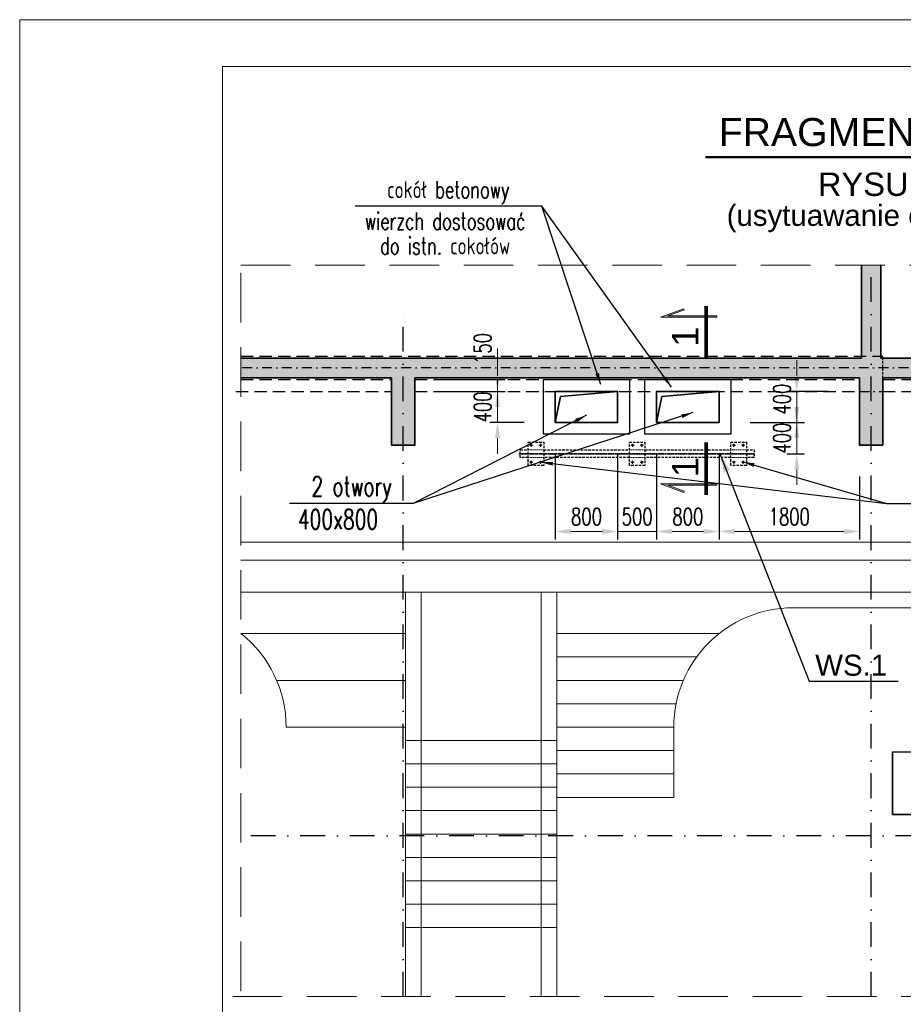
# Model space of a CAD drawing. Header units: centimetres. Extents: x -11084 to 18320, y 2736 to 15778.
# Tile 3 of 28: x -652 to 480, y 13350 to 14612. Entities that reach past the tile are written whole.
import ezdxf

# ---------------------------------------------------------------- set-up
doc = ezdxf.new("R2010")
doc.units = ezdxf.units.CM
for name, pattern in [('DASHED', [0.75, 0.5, -0.25]), ('HIDDEN', [9.525, 6.35, -3.175]), ('HIDDEN2', [4.7625, 3.175, -1.5875]), ('KRESKAKROPKA', [25.4, 12.7, -6.35, 0, -6.35])]:
    doc.linetypes.add(name, pattern=pattern)
for name, color, linetype, lineweight in [('---Osie', 4, 'KRESKAKROPKA', 25), ('---Otw-widok', 2, 'Continuous', 35), ('---Stal+opis', 3, 'Continuous', 18), ('---Stal+widok', 2, 'Continuous', 25), ('---Stal+wym', 9, 'Continuous', 15), ('---Widok', 7, 'Continuous', 25), ('---Ściany', 5, 'Continuous', 35), ('_cienkie', 9, 'Continuous', 9), ('_wymiar', 3, 'Continuous', 13), ('K---kreskowanie', 202, 'Continuous', 9), ('K_opis-25', 2, 'Continuous', 13), ('K_wymiar', 3, 'Continuous', 13)]:
    doc.layers.add(name, color=color, linetype=linetype, lineweight=lineweight)
for name, color, linetype in [('_ściany', 8, 'Continuous'), ('K-5', 3, 'Continuous'), ('K_opis-70', 241, 'Continuous')]:
    doc.layers.add(name, color=color, linetype=linetype)
doc.styles.add('ARIAL', font='arial.ttf', dxfattribs={"width": 0.95})
doc.styles.add('Arial CE', font='arial.ttf')
doc.styles.add('WYMIARY', font='ROMANS.shx', dxfattribs={"width": 0.7})
doc.dimstyles.new('10', dxfattribs={"dimtxt": 24, "dimasz": 12.5, "dimexe": 5, "dimexo": 10, "dimgap": 6, "dimtad": 1, "dimdec": 0, "dimrnd": 1, "dimzin": 9, "dimdsep": 46, "dimtxsty": 'WYMIARY', "dimcen": 5, "dimdle": 10, "dimclrd": 256, "dimclre": 256, "dimclrt": 11, "dimaunit": 1, "dimazin": 0, "dimtfac": 8e-05, "dimtdec": 0, "dimtix": 1, "dimtmove": 1, "dimatfit": 3, "dimfxl": 5, "dimtolj": 1, "dimtzin": 9, "dimarcsym": 0})
doc.dimstyles.new('SK100_mx_mm', dxfattribs={"dimtxt": 22, "dimasz": 20, "dimexe": 10, "dimexo": 40, "dimgap": 8, "dimtad": 1, "dimdec": 4, "dimlfac": 10, "dimrnd": 1, "dimzin": 9, "dimdsep": 46, "dimtxsty": 'WYMIARY', "dimcen": 10, "dimdle": 10, "dimclrd": 256, "dimclre": 256, "dimclrt": 3, "dimazin": 3, "dimtfac": 8e-05, "dimtdec": 4, "dimtmove": 0, "dimatfit": 3, "dimfxl": 1, "dimtolj": 1, "dimtzin": 9, "dimlwd": -1, "dimarcsym": 0})

# ---------------------------------------------------------------- blocks, each defined once
blk = doc.blocks.new('*D101')
at = {"layer": 'Defpoints', "color": 0, "transparency": 16777216}
for p in [(244.2, 14095.4), (424.2, 14066.4), (244.2, 13955.7)]:
    blk.add_point(p, dxfattribs=at)
at = {"layer": 'K_wymiar', "lineweight": -2, "transparency": 16777216}
for p, q in [((244.2, 14055.4), (244.2, 13945.7)), ((424.2, 14026.4), (424.2, 13945.7))]:
    blk.add_line(p, q, dxfattribs=at)
at = {"layer": 'K_wymiar', "transparency": 16777216}
blk.add_line((404.2, 13955.7), (264.2, 13955.7), dxfattribs=at)
for points in [[(264.2, 13959.1), (264.2, 13952.4), (244.2, 13955.7)], [(404.2, 13959.1), (404.2, 13952.4), (424.2, 13955.7)]]:
    blk.add_solid(points, dxfattribs=at)
at = {"layer": 'K_wymiar', "color": 3, "transparency": 16777216, "insert": (334.2, 13974.7), "char_height": 22, "attachment_point": 5, "style": 'WYMIARY'}
blk.add_mtext('\\A1;1800', dxfattribs=at)
blk = doc.blocks.new('*D102')
at = {"layer": 'Defpoints', "color": 0, "transparency": 16777216}
for p in [(164.2, 14095.4), (244.2, 14095.4), (164.2, 13955.7)]:
    blk.add_point(p, dxfattribs=at)
at = {"layer": 'K_wymiar', "lineweight": -2, "transparency": 16777216}
for p, q in [((164.2, 14055.4), (164.2, 13945.7)), ((244.2, 14055.4), (244.2, 13945.7))]:
    blk.add_line(p, q, dxfattribs=at)
at = {"layer": 'K_wymiar', "transparency": 16777216}
blk.add_line((224.2, 13955.7), (184.2, 13955.7), dxfattribs=at)
for points in [[(184.2, 13959.1), (184.2, 13952.4), (164.2, 13955.7)], [(224.2, 13959.1), (224.2, 13952.4), (244.2, 13955.7)]]:
    blk.add_solid(points, dxfattribs=at)
at = {"layer": 'K_wymiar', "color": 3, "transparency": 16777216, "insert": (204.2, 13974.7), "char_height": 22, "attachment_point": 5, "style": 'WYMIARY'}
blk.add_mtext('\\A1;800', dxfattribs=at)
blk = doc.blocks.new('*D103')
at = {"layer": 'Defpoints', "color": 0, "transparency": 16777216}
for p in [(114.2, 14095.4), (164.2, 14095.4), (114.2, 13955.7)]:
    blk.add_point(p, dxfattribs=at)
at = {"layer": 'K_wymiar', "lineweight": -2, "transparency": 16777216}
for p, q in [((114.2, 14055.4), (114.2, 13945.7)), ((164.2, 14055.4), (164.2, 13945.7))]:
    blk.add_line(p, q, dxfattribs=at)
at = {"layer": 'K_wymiar', "transparency": 16777216}
for p, q in [((94.2, 13955.7), (74.2, 13955.7)), ((164.2, 13955.7), (114.2, 13955.7)), ((184.2, 13955.7), (204.2, 13955.7))]:
    blk.add_line(p, q, dxfattribs=at)
for points in [[(94.2, 13959.1), (94.2, 13952.4), (114.2, 13955.7)], [(184.2, 13959.1), (184.2, 13952.4), (164.2, 13955.7)]]:
    blk.add_solid(points, dxfattribs=at)
at = {"layer": 'K_wymiar', "color": 3, "transparency": 16777216, "insert": (139.2, 13974.7), "char_height": 22, "attachment_point": 5, "style": 'WYMIARY'}
blk.add_mtext('\\A1;500', dxfattribs=at)
blk = doc.blocks.new('*D104')
at = {"layer": 'Defpoints', "color": 0, "transparency": 16777216}
for p in [(34.2, 14095.4), (114.2, 14095.4), (34.2, 13955.7)]:
    blk.add_point(p, dxfattribs=at)
at = {"layer": 'K_wymiar', "lineweight": -2, "transparency": 16777216}
for p, q in [((34.2, 14055.4), (34.2, 13945.7)), ((114.2, 14055.4), (114.2, 13945.7))]:
    blk.add_line(p, q, dxfattribs=at)
at = {"layer": 'K_wymiar', "transparency": 16777216}
blk.add_line((94.2, 13955.7), (54.2, 13955.7), dxfattribs=at)
for points in [[(54.2, 13959.1), (54.2, 13952.4), (34.2, 13955.7)], [(94.2, 13959.1), (94.2, 13952.4), (114.2, 13955.7)]]:
    blk.add_solid(points, dxfattribs=at)
at = {"layer": 'K_wymiar', "color": 3, "transparency": 16777216, "insert": (74.2, 13974.7), "char_height": 22, "attachment_point": 5, "style": 'WYMIARY'}
blk.add_mtext('\\A1;800', dxfattribs=at)
blk = doc.blocks.new('*D105')
at = {"layer": 'Defpoints', "color": 0, "transparency": 16777216}
for p in [(-145.8, 14150.4), (-145.8, 14135.4), (-39.9, 14135.4)]:
    blk.add_point(p, dxfattribs=at)
at = {"layer": 'K_wymiar', "transparency": 16777216}
for p, q in [((-39.9, 14170.4), (-39.9, 14190.4)), ((-39.9, 14150.4), (-39.9, 14135.4)), ((-39.9, 14115.4), (-39.9, 14095.4))]:
    blk.add_line(p, q, dxfattribs=at)
at = {"layer": 'K_wymiar', "lineweight": -2, "transparency": 16777216}
for p, q in [((-105.8, 14150.4), (-29.9, 14150.4)), ((-105.8, 14135.4), (-29.9, 14135.4))]:
    blk.add_line(p, q, dxfattribs=at)
at = {"layer": 'K_wymiar', "transparency": 16777216}
for points in [[(-43.2, 14170.4), (-36.5, 14170.4), (-39.9, 14150.4)], [(-43.2, 14115.4), (-36.5, 14115.4), (-39.9, 14135.4)]]:
    blk.add_solid(points, dxfattribs=at)
at = {"layer": 'K_wymiar', "color": 3, "transparency": 16777216, "insert": (-58.9, 14190.4), "char_height": 22, "attachment_point": 5, "rotation": 90, "style": 'WYMIARY'}
blk.add_mtext('\\A1;150', dxfattribs=at)
blk = doc.blocks.new('*D106')
at = {"layer": 'Defpoints', "color": 0, "transparency": 16777216}
for p in [(-145.8, 14135.4), (-39.9, 14095.4), (34.2, 14095.4)]:
    blk.add_point(p, dxfattribs=at)
at = {"layer": 'K_wymiar', "transparency": 16777216}
for p, q in [((-39.9, 14155.4), (-39.9, 14175.4)), ((-39.9, 14135.4), (-39.9, 14095.4)), ((-39.9, 14075.4), (-39.9, 14055.4))]:
    blk.add_line(p, q, dxfattribs=at)
at = {"layer": 'K_wymiar', "lineweight": -2, "transparency": 16777216}
for p, q in [((-105.8, 14135.4), (-29.9, 14135.4)), ((-5.8, 14095.4), (-49.9, 14095.4))]:
    blk.add_line(p, q, dxfattribs=at)
at = {"layer": 'K_wymiar', "transparency": 16777216}
for points in [[(-43.2, 14155.4), (-36.5, 14155.4), (-39.9, 14135.4)], [(-43.2, 14075.4), (-36.5, 14075.4), (-39.9, 14095.4)]]:
    blk.add_solid(points, dxfattribs=at)
at = {"layer": 'K_wymiar', "color": 3, "transparency": 16777216, "insert": (-58.9, 14115.4), "char_height": 22, "attachment_point": 5, "rotation": 90, "style": 'WYMIARY'}
blk.add_mtext('\\A1;400', dxfattribs=at)
blk = doc.blocks.new('*D113')
at = {"layer": 'Defpoints', "color": 0, "transparency": 16777216}
for p in [(244.2, 14095.4), (343.8, 14095.4), (291.2, 14055.4)]:
    blk.add_point(p, dxfattribs=at)
at = {"layer": 'K_wymiar', "transparency": 16777216}
for p, q in [((343.8, 14115.4), (343.8, 14135.4)), ((343.8, 14055.4), (343.8, 14095.4)), ((343.8, 14035.4), (343.8, 14015.4))]:
    blk.add_line(p, q, dxfattribs=at)
at = {"layer": 'K_wymiar', "lineweight": -2, "transparency": 16777216}
for p, q in [((284.2, 14095.4), (353.8, 14095.4)), ((331.2, 14055.4), (353.8, 14055.4))]:
    blk.add_line(p, q, dxfattribs=at)
at = {"layer": 'K_wymiar', "transparency": 16777216}
for points in [[(340.5, 14115.4), (347.1, 14115.4), (343.8, 14095.4)], [(340.5, 14035.4), (347.1, 14035.4), (343.8, 14055.4)]]:
    blk.add_solid(points, dxfattribs=at)
at = {"layer": 'K_wymiar', "color": 3, "transparency": 16777216, "insert": (324.8, 14075.4), "char_height": 22, "attachment_point": 5, "rotation": 90, "style": 'WYMIARY'}
blk.add_mtext('\\A1;400', dxfattribs=at)
blk = doc.blocks.new('*D117')
at = {"layer": 'Defpoints', "color": 0, "linetype": 'ByBlock', "transparency": 16777216}
for p in [(343.8, 14135.4), (424.2, 14135.4), (244.2, 14095.4)]:
    blk.add_point(p, dxfattribs=at)
at = {"layer": 'K_wymiar', "linetype": 'ByBlock', "transparency": 16777216}
for p, q in [((343.8, 14155.4), (343.8, 14175.4)), ((343.8, 14095.4), (343.8, 14135.4)), ((343.8, 14075.4), (343.8, 14055.4))]:
    blk.add_line(p, q, dxfattribs=at)
at = {"layer": 'K_wymiar', "linetype": 'ByBlock', "lineweight": -2, "transparency": 16777216}
for p, q in [((384.2, 14135.4), (333.8, 14135.4)), ((284.2, 14095.4), (353.8, 14095.4))]:
    blk.add_line(p, q, dxfattribs=at)
at = {"layer": 'K_wymiar', "linetype": 'ByBlock', "transparency": 16777216}
for points in [[(340.5, 14155.4), (347.1, 14155.4), (343.8, 14135.4)], [(340.5, 14075.4), (347.1, 14075.4), (343.8, 14095.4)]]:
    blk.add_solid(points, dxfattribs=at)
at = {"layer": 'K_wymiar', "color": 3, "linetype": 'ByBlock', "transparency": 16777216, "insert": (324.8, 14125.4), "char_height": 22, "attachment_point": 5, "rotation": 90, "style": 'WYMIARY'}
blk.add_mtext('\\A1;400', dxfattribs=at)
blk = doc.blocks.new('Przekrój_h')
at = {"lineweight": 0}
blk.add_hatch(color=2, dxfattribs=at).paths.add_polyline_path([(1.25, -4.2), (0.12, -7.29), (0.12, 2), (-0.13, 2), (-0.13, -8.71), (1.49, -4.28)])
at = {"color": 2, "lineweight": 0}
blk.add_lwpolyline([(1.25, -4.2), (0.12, -7.29), (0.12, 2), (-0.13, 2), (-0.13, -8.71), (1.49, -4.28)], close=True, dxfattribs=at)
at = {"const_width": 0.7}
blk.add_lwpolyline([(2, 0), (-8, 0)], dxfattribs=at)
at = {"style": 'ARIAL'}
blk.add_attdef('PR', (-6.5, -6.5), '', height=5, dxfattribs=at)

msp = doc.modelspace()

# ---------------------------------------------------------------- hatches: boundary and pattern name
at = {"layer": 'K---kreskowanie', "linetype": 'ByBlock'}
h = msp.add_hatch(dxfattribs=at)
h.set_pattern_fill('JIS_STN_2.5', color=256, scale=5)
h.set_pattern_definition([(45, (0, -792.542), (-8.838835, 8.838835), []), (45, (8.825, -792.542), (-8.838835, 8.838835), [6, -2.5])])
h.paths.add_polyline_path([(1583.448421, 14177.925449), (1051.68439, 14177.925449), (1051.68439, 14297.197245), (1026.68439, 14297.197245), (1026.68439, 14177.925449), (451.68439, 14177.925449), (451.734339, 14297.21734), (426.734011, 14297.21734), (426.68439, 14177.925449), (-368.823554, 14177.925449), (-368.823554, 14152.925449), (-175.81561, 14152.925449), (-175.81561, 14066.425449), (-145.81561, 14066.425449), (-145.81561, 14150.425449), (-145.81561, 14152.925449), (424.18439, 14152.925449), (424.18439, 14066.425449), (454.18439, 14066.425449), (454.18439, 14152.925449), (1024.18439, 14152.925449), (1024.18439, 14066.425449), (1054.18439, 14066.425449), (1054.18439, 14152.925449), (1583.448421, 14152.925449)])

# ---------------------------------------------------------------- linework, layer by layer
at = {"layer": '---Osie', "ltscale": 2.5}
for p, q in [((439.18439, 13359.606633), (439.18439, 14296.303203)), ((-160.81561, 13359.606633), (-160.81561, 14237.21734)), ((1583.448421, 13565.425449), (-368.823554, 13565.425449))]:
    msp.add_line(p, q, dxfattribs=at)
at = {"layer": '---Osie'}
msp.add_line((1583.448421, 14165.425449), (-368.823554, 14165.425449), dxfattribs=at)
msp.add_lwpolyline([(424.18439, 14135.425449), (468.326057, 14135.425449)], dxfattribs=at)
at = {"layer": '---Osie', "ltscale": 0.5}
msp.add_lwpolyline([(-12.61561, 14055.425449), (291.18439, 14055.425449)], dxfattribs=at)
at = {"layer": '---Osie', "linetype": 'DASHED'}
msp.add_lwpolyline([(114.18439, 14055.425449), (164.18439, 14055.425449)], dxfattribs=at)
at = {"layer": '---Otw-widok'}
for points in [[(34.18439, 14135.425449), (114.18439, 14135.425449), (114.18439, 14095.425449), (34.18439, 14095.425449)], [(164.18439, 14135.425449), (244.18439, 14135.425449), (244.18439, 14095.425449), (164.18439, 14095.425449)]]:
    msp.add_lwpolyline(points, close=True, dxfattribs=at)
for points in [[(34.18439, 14095.425449), (41.031308, 14128.627494), (114.18439, 14135.425449)], [(164.18439, 14095.425449), (171.031308, 14128.627494), (244.18439, 14135.425449)]]:
    msp.add_lwpolyline(points, dxfattribs=at)
at = {"layer": '---Stal+widok', "color": 6, "linetype": 'HIDDEN2'}
for points in [[(-0.61561, 14070.425449), (19.38439, 14070.425449), (19.38439, 14040.425449), (-0.61561, 14040.425449)], [(129.18439, 14070.425449), (149.18439, 14070.425449), (149.18439, 14040.425449), (129.18439, 14040.425449)], [(259.18439, 14070.425449), (279.18439, 14070.425449), (279.18439, 14040.425449), (259.18439, 14040.425449)]]:
    msp.add_lwpolyline(points, close=True, dxfattribs=at)
for points in [[(-0.61561, 14050.425449), (-10.61561, 14050.425449), (-10.61561, 14060.425449), (-0.61561, 14060.425449)], [(19.38439, 14060.425449), (129.18439, 14060.425449)], [(129.18439, 14050.425449), (19.38439, 14050.425449)], [(149.18439, 14060.425449), (259.18439, 14060.425449)], [(259.18439, 14050.425449), (149.18439, 14050.425449)], [(279.18439, 14060.425449), (289.18439, 14060.425449), (289.18439, 14050.425449), (279.18439, 14050.425449)]]:
    msp.add_lwpolyline(points, dxfattribs=at)
at = {"layer": '---Stal+wym', "color": 2, "linetype": 'ByBlock'}
msp.add_lwpolyline([(6587.525019, 11701.882042), (-392.474981, 11701.882042), (-392.474981, 14551.882042), (6587.525019, 14551.882042)], close=True, dxfattribs=at)
at = {"layer": '---Widok', "color": 0}
for points in [[(19.18439, 14150.425449), (129.18439, 14150.425449), (129.18439, 14080.425449), (19.18439, 14080.425449)], [(149.18439, 14150.425449), (259.18439, 14150.425449), (259.18439, 14080.425449), (149.18439, 14080.425449)]]:
    msp.add_lwpolyline(points, close=True, dxfattribs=at)
at = {"layer": '---Ściany'}
for p, q in [((426.734339, 14297.21734), (426.68439, 14177.925449)), ((451.734339, 14297.21734), (451.68439, 14177.925449))]:
    msp.add_line(p, q, dxfattribs=at)
for points in [[(-368.823554, 14177.925449), (426.68439, 14177.925449)], [(451.68439, 14177.925449), (1026.68439, 14177.925449)], [(-368.823554, 14152.925449), (-175.81561, 14152.925449)], [(-145.81561, 14152.925449), (-145.81561, 14066.425449), (-175.81561, 14066.425449), (-175.81561, 14152.925449)], [(-145.81561, 14152.925449), (424.18439, 14152.925449)], [(454.18439, 14152.925449), (454.18439, 14066.425449), (424.18439, 14066.425449), (424.18439, 14152.925449)], [(454.18439, 14152.925449), (1024.18439, 14152.925449)]]:
    msp.add_lwpolyline(points, dxfattribs=at)
at = {"layer": '_cienkie', "color": 3}
for p, q in [((2.30378, 14066.425449), (4.46378, 14066.425449)), ((3.38378, 14065.345449), (3.38378, 14067.505449)), ((14.295368, 14066.425449), (16.455368, 14066.425449)), ((15.375368, 14065.345449), (15.375368, 14067.505449)), ((132.10378, 14066.425449), (134.26378, 14066.425449)), ((133.18378, 14065.345449), (133.18378, 14067.505449)), ((144.095368, 14066.425449), (146.255368, 14066.425449)), ((145.175368, 14065.345449), (145.175368, 14067.505449)), ((262.10378, 14066.425449), (264.26378, 14066.425449)), ((263.18378, 14065.345449), (263.18378, 14067.505449)), ((274.095368, 14066.425449), (276.255368, 14066.425449)), ((275.175368, 14065.345449), (275.175368, 14067.505449)), ((2.30378, 14044.466516), (4.46378, 14044.466516)), ((3.38378, 14043.386516), (3.38378, 14045.546516)), ((14.305, 14044.425449), (16.465, 14044.425449)), ((15.385, 14043.345449), (15.385, 14045.505449)), ((132.10378, 14044.466516), (134.26378, 14044.466516)), ((133.18378, 14043.386516), (133.18378, 14045.546516)), ((144.105, 14044.425449), (146.265, 14044.425449)), ((145.185, 14043.345449), (145.185, 14045.505449)), ((262.10378, 14044.466516), (264.26378, 14044.466516)), ((263.18378, 14043.386516), (263.18378, 14045.546516)), ((274.105, 14044.425449), (276.265, 14044.425449)), ((275.185, 14043.345449), (275.185, 14045.505449))]:
    msp.add_line(p, q, dxfattribs=at)
at = {"layer": '_cienkie'}
for p, q in [((2.48378, 14066.425449), (4.28378, 14066.425449)), ((3.38378, 14065.525449), (3.38378, 14067.325449)), ((14.475368, 14066.425449), (16.275368, 14066.425449)), ((15.375368, 14065.525449), (15.375368, 14067.325449)), ((132.28378, 14066.425449), (134.08378, 14066.425449)), ((133.18378, 14065.525449), (133.18378, 14067.325449)), ((144.275368, 14066.425449), (146.075368, 14066.425449)), ((145.175368, 14065.525449), (145.175368, 14067.325449)), ((262.28378, 14066.425449), (264.08378, 14066.425449)), ((263.18378, 14065.525449), (263.18378, 14067.325449)), ((274.275368, 14066.425449), (276.075368, 14066.425449)), ((275.175368, 14065.525449), (275.175368, 14067.325449)), ((2.48378, 14044.466516), (4.28378, 14044.466516)), ((3.38378, 14043.566516), (3.38378, 14045.366516)), ((14.485, 14044.425449), (16.285, 14044.425449)), ((15.385, 14043.525449), (15.385, 14045.325449)), ((132.28378, 14044.466516), (134.08378, 14044.466516)), ((133.18378, 14043.566516), (133.18378, 14045.366516)), ((144.285, 14044.425449), (146.085, 14044.425449)), ((145.185, 14043.525449), (145.185, 14045.325449)), ((262.28378, 14044.466516), (264.08378, 14044.466516)), ((263.18378, 14043.566516), (263.18378, 14045.366516)), ((274.285, 14044.425449), (276.085, 14044.425449)), ((275.185, 14043.525449), (275.185, 14045.325449)), ((-368.823554, 13941.925449), (1399.18439, 13941.925449)), ((-368.823554, 13918.925449), (1399.18439, 13918.925449)), ((-368.823554, 13877.925449), (1399.18439, 13877.925449)), ((-157.81561, 13704.925449), (-157.81561, 13877.925449)), ((-137.81561, 13359.606633), (-137.81561, 13877.925449)), ((16.18439, 13359.606633), (16.18439, 13877.925449)), ((36.18439, 13359.606633), (36.18439, 13877.925449)), ((339.18439, 13857.925449), (1399.18439, 13857.925449)), ((-157.81561, 13824.925449), (-368.899858, 13824.925449)), ((36.18439, 13824.925449), (244.268638, 13824.925449)), ((36.18439, 13794.925449), (215.454846, 13794.925449)), ((-157.81561, 13764.925449), (-323.071161, 13764.925449)), ((36.18439, 13764.925449), (198.439941, 13764.925449)), ((36.18439, 13734.925449), (189.154393, 13734.925449)), ((-157.81561, 13704.925449), (-310.81561, 13704.925449)), ((-157.81561, 13704.925449), (-157.81561, 13359.606633)), ((36.18439, 13704.925449), (186.18439, 13704.925449)), ((186.18439, 13614.925449), (186.18439, 13704.925449)), ((36.18439, 13687.925449), (-157.81561, 13687.925449)), ((36.18439, 13674.925449), (186.18439, 13674.925449)), ((36.18439, 13657.925449), (-157.81561, 13657.925449)), ((36.18439, 13644.925449), (186.18439, 13644.925449)), ((36.18439, 13627.925449), (-157.81561, 13627.925449)), ((36.18439, 13614.925449), (186.18439, 13614.925449)), ((36.18439, 13597.925449), (-157.81561, 13597.925449)), ((36.18439, 13567.925449), (-157.81561, 13567.925449)), ((36.18439, 13537.925449), (-157.81561, 13537.925449)), ((36.18439, 13507.925449), (-157.81561, 13507.925449)), ((36.18439, 13477.925449), (-157.81561, 13477.925449)), ((36.18439, 13447.925449), (-157.81561, 13447.925449))]:
    msp.add_line(p, q, dxfattribs=at)
at = {"layer": '_cienkie', "linetype": 'ByBlock'}
msp.add_lwpolyline([(6647.525019, 11641.882042), (-652.474981, 11641.882042), (-652.474981, 14611.882042), (6647.525019, 14611.882042)], close=True, dxfattribs=at)
at = {"layer": '_cienkie', "linetype": 'HIDDEN', "ltscale": 10}
for points in [[(1583.448421, 12639.790314), (1583.448421, 11747.226204), (-368.823554, 11747.226204), (-368.823554, 14297.21734), (1583.448421, 14297.21734), (1583.448421, 12652.017679)], [(-379.356119, 13359.606633), (826.891579, 13359.606633)], [(-379.356119, 13359.606633), (826.891579, 13359.606633)]]:
    msp.add_lwpolyline(points, dxfattribs=at)
at = {"layer": '_cienkie', "color": 3, "linetype": 'HIDDEN2', "ltscale": 0.5}
for points in [[(1.274197, 14066.425449), (5.394801, 14066.425449)], [(1.516557, 14066.425449), (5.497903, 14066.425449)], [(3.38378, 14068.30423), (3.38378, 14064.322884)], [(13.265785, 14066.425449), (17.386389, 14066.425449)], [(13.508145, 14066.425449), (17.48949, 14066.425449)], [(15.375368, 14068.30423), (15.375368, 14064.322884)], [(131.074197, 14066.425449), (135.194801, 14066.425449)], [(131.316557, 14066.425449), (135.297903, 14066.425449)], [(133.18378, 14068.30423), (133.18378, 14064.322884)], [(143.065785, 14066.425449), (147.186389, 14066.425449)], [(143.308145, 14066.425449), (147.28949, 14066.425449)], [(145.175368, 14068.30423), (145.175368, 14064.322884)], [(261.074197, 14066.425449), (265.194801, 14066.425449)], [(261.316557, 14066.425449), (265.297903, 14066.425449)], [(263.18378, 14068.30423), (263.18378, 14064.322884)], [(273.065785, 14066.425449), (277.186389, 14066.425449)], [(273.308145, 14066.425449), (277.28949, 14066.425449)], [(275.175368, 14068.30423), (275.175368, 14064.322884)], [(1.274197, 14044.466516), (5.394801, 14044.466516)], [(1.516557, 14044.466516), (5.497903, 14044.466516)], [(3.38378, 14046.345298), (3.38378, 14042.363952)], [(13.275417, 14044.425449), (17.396021, 14044.425449)], [(13.517776, 14044.425449), (17.499122, 14044.425449)], [(15.385, 14046.30423), (15.385, 14042.322884)], [(131.074197, 14044.466516), (135.194801, 14044.466516)], [(131.316557, 14044.466516), (135.297903, 14044.466516)], [(133.18378, 14046.345298), (133.18378, 14042.363952)], [(143.075417, 14044.425449), (147.196021, 14044.425449)], [(143.317776, 14044.425449), (147.299122, 14044.425449)], [(145.185, 14046.30423), (145.185, 14042.322884)], [(261.074197, 14044.466516), (265.194801, 14044.466516)], [(261.316557, 14044.466516), (265.297903, 14044.466516)], [(263.18378, 14046.345298), (263.18378, 14042.363952)], [(273.075417, 14044.425449), (277.196021, 14044.425449)], [(273.317776, 14044.425449), (277.299122, 14044.425449)], [(275.185, 14046.30423), (275.185, 14042.322884)]]:
    msp.add_lwpolyline(points, dxfattribs=at)
at = {"layer": '_cienkie', "linetype": 'HIDDEN2', "ltscale": 0.5}
for points in [[(1.625795, 14066.425449), (5.059631, 14066.425449)], [(4.949432, 14066.425449), (1.631643, 14066.425449)], [(3.38378, 14064.667463), (3.38378, 14068.101299)], [(3.38378, 14067.9911), (3.38378, 14064.673312)], [(13.617382, 14066.425449), (17.051219, 14066.425449)], [(13.819349, 14066.425449), (17.137137, 14066.425449)], [(15.375368, 14067.9911), (15.375368, 14064.673312)], [(15.385, 14064.667463), (15.385, 14068.101299)], [(131.425795, 14066.425449), (134.859631, 14066.425449)], [(134.749432, 14066.425449), (131.431643, 14066.425449)], [(133.18378, 14064.667463), (133.18378, 14068.101299)], [(133.18378, 14067.9911), (133.18378, 14064.673312)], [(143.417382, 14066.425449), (146.851219, 14066.425449)], [(143.619349, 14066.425449), (146.937137, 14066.425449)], [(145.175368, 14067.9911), (145.175368, 14064.673312)], [(145.185, 14064.667463), (145.185, 14068.101299)], [(261.425795, 14066.425449), (264.859631, 14066.425449)], [(264.749432, 14066.425449), (261.431643, 14066.425449)], [(263.18378, 14064.667463), (263.18378, 14068.101299)], [(263.18378, 14067.9911), (263.18378, 14064.673312)], [(273.417382, 14066.425449), (276.851219, 14066.425449)], [(273.619349, 14066.425449), (276.937137, 14066.425449)], [(275.175368, 14067.9911), (275.175368, 14064.673312)], [(275.185, 14064.667463), (275.185, 14068.101299)], [(-10.61561, 14055.925449), (289.18439, 14055.925449)], [(-10.61561, 14054.925449), (289.18439, 14054.925449)], [(19.38439, 14060.425449), (-0.61561, 14060.425449)], [(19.38439, 14050.425449), (-0.61561, 14050.425449)], [(149.18439, 14060.425449), (129.18439, 14060.425449)], [(149.18439, 14050.425449), (129.18439, 14050.425449)], [(279.18439, 14060.425449), (259.18439, 14060.425449)], [(279.18439, 14050.425449), (259.18439, 14050.425449)], [(1.625795, 14044.466516), (5.059631, 14044.466516)], [(4.949432, 14044.425449), (1.631643, 14044.425449)], [(3.38378, 14046.183434), (3.38378, 14042.749598)], [(3.38378, 14046.032167), (3.38378, 14042.714379)], [(13.627014, 14044.425449), (17.06085, 14044.425449)], [(13.819349, 14044.425449), (17.137137, 14044.425449)], [(15.385, 14046.183434), (15.385, 14042.749598)], [(15.385, 14045.9911), (15.385, 14042.673312)], [(131.425795, 14044.466516), (134.859631, 14044.466516)], [(134.749432, 14044.425449), (131.431643, 14044.425449)], [(133.18378, 14046.183434), (133.18378, 14042.749598)], [(133.18378, 14046.032167), (133.18378, 14042.714379)], [(143.427014, 14044.425449), (146.86085, 14044.425449)], [(143.619349, 14044.425449), (146.937137, 14044.425449)], [(145.185, 14046.183434), (145.185, 14042.749598)], [(145.185, 14045.9911), (145.185, 14042.673312)], [(261.425795, 14044.466516), (264.859631, 14044.466516)], [(264.749432, 14044.425449), (261.431643, 14044.425449)], [(263.18378, 14046.183434), (263.18378, 14042.749598)], [(263.18378, 14046.032167), (263.18378, 14042.714379)], [(273.427014, 14044.466516), (276.86085, 14044.466516)], [(273.427014, 14044.425449), (276.86085, 14044.425449)], [(273.619349, 14044.425449), (276.937137, 14044.425449)], [(273.619349, 14044.425449), (276.937137, 14044.425449)], [(275.185, 14046.183434), (275.185, 14042.749598)], [(275.185, 14045.9911), (275.185, 14042.673312)]]:
    msp.add_lwpolyline(points, dxfattribs=at)
at = {"layer": '_cienkie', "color": 3}
for points in [[(2.78378, 14066.766183), (3.38378, 14067.115449), (3.98378, 14066.766183), (3.98378, 14066.084714), (3.38378, 14065.735449), (2.78378, 14066.084714), (2.78378, 14066.766183)], [(14.775368, 14066.766183), (15.375368, 14067.115449), (15.975368, 14066.766183), (15.975368, 14066.084714), (15.375368, 14065.735449), (14.775368, 14066.084714), (14.775368, 14066.766183)], [(132.58378, 14066.766183), (133.18378, 14067.115449), (133.78378, 14066.766183), (133.78378, 14066.084714), (133.18378, 14065.735449), (132.58378, 14066.084714), (132.58378, 14066.766183)], [(144.575368, 14066.766183), (145.175368, 14067.115449), (145.775368, 14066.766183), (145.775368, 14066.084714), (145.175368, 14065.735449), (144.575368, 14066.084714), (144.575368, 14066.766183)], [(262.58378, 14066.766183), (263.18378, 14067.115449), (263.78378, 14066.766183), (263.78378, 14066.084714), (263.18378, 14065.735449), (262.58378, 14066.084714), (262.58378, 14066.766183)], [(274.575368, 14066.766183), (275.175368, 14067.115449), (275.775368, 14066.766183), (275.775368, 14066.084714), (275.175368, 14065.735449), (274.575368, 14066.084714), (274.575368, 14066.766183)], [(2.78378, 14044.807251), (3.38378, 14045.156516), (3.98378, 14044.807251), (3.98378, 14044.125782), (3.38378, 14043.776516), (2.78378, 14044.125782), (2.78378, 14044.807251)], [(14.785, 14044.766183), (15.385, 14045.115449), (15.985, 14044.766183), (15.985, 14044.084714), (15.385, 14043.735449), (14.785, 14044.084714), (14.785, 14044.766183)], [(132.58378, 14044.807251), (133.18378, 14045.156516), (133.78378, 14044.807251), (133.78378, 14044.125782), (133.18378, 14043.776516), (132.58378, 14044.125782), (132.58378, 14044.807251)], [(144.585, 14044.766183), (145.185, 14045.115449), (145.785, 14044.766183), (145.785, 14044.084714), (145.185, 14043.735449), (144.585, 14044.084714), (144.585, 14044.766183)], [(262.58378, 14044.807251), (263.18378, 14045.156516), (263.78378, 14044.807251), (263.78378, 14044.125782), (263.18378, 14043.776516), (262.58378, 14044.125782), (262.58378, 14044.807251)], [(274.585, 14044.766183), (275.185, 14045.115449), (275.785, 14044.766183), (275.785, 14044.084714), (275.185, 14043.735449), (274.585, 14044.084714), (274.585, 14044.766183)]]:
    msp.add_lwpolyline(points, dxfattribs=at)
for centre, radius in [((3.38378, 14066.425449), 1.2), ((3.38378, 14066.425449), 0.42), ((3.38378, 14066.425449), 0.36), ((15.375368, 14066.425449), 1.2), ((15.375368, 14066.425449), 0.42), ((15.375368, 14066.425449), 0.36), ((133.18378, 14066.425449), 1.2), ((133.18378, 14066.425449), 0.42), ((133.18378, 14066.425449), 0.36), ((145.175368, 14066.425449), 1.2), ((145.175368, 14066.425449), 0.42), ((145.175368, 14066.425449), 0.36), ((263.18378, 14066.425449), 1.2), ((263.18378, 14066.425449), 0.42), ((263.18378, 14066.425449), 0.36), ((275.175368, 14066.425449), 1.2), ((275.175368, 14066.425449), 0.42), ((275.175368, 14066.425449), 0.36), ((3.38378, 14044.466516), 1.2), ((3.38378, 14044.466516), 0.42), ((3.38378, 14044.466516), 0.36), ((15.385, 14044.425449), 1.2), ((15.385, 14044.425449), 0.42), ((15.385, 14044.425449), 0.36), ((133.18378, 14044.466516), 1.2), ((133.18378, 14044.466516), 0.42), ((133.18378, 14044.466516), 0.36), ((145.185, 14044.425449), 1.2), ((145.185, 14044.425449), 0.42), ((145.185, 14044.425449), 0.36), ((263.18378, 14044.466516), 1.2), ((263.18378, 14044.466516), 0.42), ((263.18378, 14044.466516), 0.36), ((275.185, 14044.425449), 1.2), ((275.185, 14044.425449), 0.42), ((275.185, 14044.425449), 0.36)]:
    msp.add_circle(centre, radius, dxfattribs=at)
at = {"layer": '_cienkie', "color": 3, "linetype": 'HIDDEN2', "ltscale": 0.5}
for centre in [(3.395338, 14066.425449), (15.386926, 14066.425449), (133.195338, 14066.425449), (145.186926, 14066.425449), (263.195338, 14066.425449), (275.186926, 14066.425449), (3.395338, 14044.466516), (15.396558, 14044.425449), (133.195338, 14044.466516), (145.196558, 14044.425449), (263.195338, 14044.466516), (275.196558, 14044.425449)]:
    msp.add_circle(centre, 0.78, dxfattribs=at)
at = {"layer": '_cienkie'}
for centre, start, end in [((339.18439, 13704.925449), 90, 180), ((-463.81561, 13704.925449), 0, 51.620809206)]:
    msp.add_arc(centre, 153, start, end, dxfattribs=at)
at = {"layer": '_ściany', "linetype": 'HIDDEN2', "ltscale": 5}
for p, q in [((-368.823554, 14180.425449), (454.18439, 14180.425449)), ((-368.823554, 14150.425449), (-175.81561, 14150.425449)), ((-145.81561, 14150.425449), (424.18439, 14150.425449)), ((454.18439, 14150.425449), (1024.18439, 14150.425449)), ((-375.426233, 14135.425449), (-175.81561, 14135.425449)), ((-145.81561, 14135.425449), (424.18439, 14135.425449)), ((454.18439, 14135.425449), (1024.18439, 14135.425449))]:
    msp.add_line(p, q, dxfattribs=at)
at = {"layer": '_ściany', "linetype": 'HIDDEN2'}
msp.add_line((454.18439, 14066.425449), (454.18439, 14180.425449), dxfattribs=at)
for points in [[(-175.81561, 14150.425449), (-175.81561, 14066.425449), (-145.81561, 14066.425449), (-145.81561, 14150.425449)], [(424.18439, 14150.425449), (424.18439, 14066.425449), (454.18439, 14066.425449)]]:
    msp.add_lwpolyline(points, dxfattribs=at)
at = {"layer": 'K-5'}
for p in [(466.785175, 13673.414728), (466.785175, 13673.414728), (466.785175, 13592.757473)]:
    msp.add_line(p, (466.785175, 13592.757473), dxfattribs=at)
for points in [[(466.785175, 13673.414728), (957.37555, 13673.414728), (957.37555, 13592.757473), (466.785175, 13592.757473)], [(466.785175, 13592.757473), (957.37555, 13592.757473), (957.37555, 13592.757473), (466.785175, 13592.757473)]]:
    msp.add_lwpolyline(points, close=True, dxfattribs=at)
at = {"layer": 'K_opis-25', "const_width": 3}
msp.add_lwpolyline([(226.659874, 14435.611015), (982.962436, 14435.611015)], dxfattribs=at)

# ---------------------------------------------------------------- block references
at = {"layer": 'K_opis-70'}
ref = msp.add_blockref('Przekrój_h', (227.746814, 14231.351486), dxfattribs=dict(at, xscale=-6.75, yscale=6.75, zscale=9, rotation=270))
ref.add_attrib('PR', '1', (217.782967, 14192.322371), dxfattribs={"layer": '0', "height": 33.75, "rotation": 90, "style": 'ARIAL'})
ref = msp.add_blockref('Przekrój_h', (227.746814, 14015.865496), dxfattribs=dict(at, xscale=6.75, yscale=6.75, zscale=9, rotation=270))
ref.add_attrib('PR', '1', (217.782967, 14025.142483), dxfattribs={"layer": '0', "height": 33.75, "rotation": 90, "style": 'ARIAL'})

# ---------------------------------------------------------------- texts
at = {"layer": '---Stal+opis', "color": 3, "attachment_point": 5, "style": 'Arial CE'}
for s, insert, char_height in [('\\A1;FRAGMENT RZUTU PARTERU', (604.092876, 14467.547721), 36), ('\\A1;RYSUNEK ZESTAWCZY', (607.172904, 14400.730036), 30), ('\\A1;(usytuawanie elementów konstrukcyjnych)', (607.172904, 14356.94305), 27), ('\\A1;WS.1', (413.594139, 13784.132484), 27)]:
    msp.add_mtext(s, dxfattribs=dict(at, insert=insert, char_height=char_height))
at = {"layer": 'K_wymiar', "color": 2, "attachment_point": 5, "style": 'WYMIARY'}
for s, insert, char_height in [('\\A1;cokół betonowy ', (-102.969527, 14390.344748), 22), ('\\A1;wierzch dostosować ', (-106.924968, 14353.631872), 22), ('\\A1;do istn. cokołów', (-106.924968, 14321.941548), 22), ('\\A1;2 otwory', (-227.040764, 14009.562478), 25), ('\\A1;400x800', (-244.35705, 13971.316684), 25)]:
    msp.add_mtext(s, dxfattribs=dict(at, insert=insert, char_height=char_height))

# ---------------------------------------------------------------- dimensions: what is measured, and where the dimension line sits
at = {"layer": 'K_wymiar'}
for base, p1, p2, picture, middle in [((-39.857278, 14135.425449), (-145.81561, 14150.425449), (-145.81561, 14135.425449), '*D105', (-39.857278, 14190.425449)), ((-39.857278, 14095.425449), (-145.81561, 14135.425449), (34.18439, 14095.425449), '*D106', (-39.857278, 14115.425449)), ((343.81205, 14095.425449), (291.18439, 14055.425449), (244.18439, 14095.425449), '*D113', (343.81205, 14075.425449))]:
    dim = msp.add_linear_dim(base=base, p1=p1, p2=p2, angle=90, dimstyle='SK100_mx_mm', override={"dimtmove": 1}, dxfattribs=at)
    dim.commit()
    dim.dimension.update_dxf_attribs({"geometry": picture, "text_midpoint": middle, "dimtype": 160})
at = {"layer": 'K_wymiar', "linetype": 'ByBlock'}
dim = msp.add_linear_dim(base=(343.81205, 14135.425449), p1=(244.18439, 14095.425449), p2=(424.18439, 14135.425449), angle=90, dimstyle='SK100_mx_mm', override={"dimtmove": 1}, dxfattribs=at)
dim.commit()
dim.dimension.update_dxf_attribs({"geometry": '*D117', "text_midpoint": (343.81205, 14125.425449), "dimtype": 160})
at = {"layer": 'K_wymiar'}
for base, p1, p2, picture, middle in [((34.18439, 13955.728729), (114.18439, 14095.425449), (34.18439, 14095.425449), '*D104', (74.18439, 13974.728729)), ((164.18439, 13955.728729), (244.18439, 14095.425449), (164.18439, 14095.425449), '*D102', (204.18439, 13974.728729)), ((244.18439, 13955.728729), (424.18439, 14066.425449), (244.18439, 14095.425449), '*D101', (334.18439, 13974.728729))]:
    dim = msp.add_linear_dim(base=base, p1=p1, p2=p2, dimstyle='SK100_mx_mm', override={"dimtmove": 1}, dxfattribs=at)
    dim.commit()
    dim.dimension.update_dxf_attribs({"geometry": picture, "text_midpoint": middle})
dim = msp.add_linear_dim(base=(114.18439, 13955.728729), p1=(164.18439, 14095.425449), p2=(114.18439, 14095.425449), dimstyle='SK100_mx_mm', override={"dimtmove": 1}, dxfattribs=at)
dim.commit()
dim.dimension.update_dxf_attribs({"geometry": '*D103', "text_midpoint": (139.18439, 13955.728729), "dimtype": 160})

# ---------------------------------------------------------------- leaders
at = {"layer": '_wymiar', "linetype": 'ByBlock'}
for points, override in [([(183.067465, 14140.888081), (17.086175, 14372.831833), (-222.297362, 14372.831833)], {"dimasz": 15, "dimgap": 6, "dimtad": 0, "dimfxl": 0.18}), ([(92.5191, 14144.123489), (17.086175, 14372.831833), (-211.440595, 14372.831833)], {"dimasz": 15, "dimgap": 6, "dimtad": 0, "dimfxl": 0.18}), ([(210.651807, 14108.158021), (-148.013628, 13991.56152), (-306.678941, 13991.56152)], {"dimasz": 15, "dimgap": 6, "dimtad": 0, "dimfxl": 0.18}), ([(74.18439, 14104.676423), (-148.013628, 13991.56152), (-306.678941, 13991.56152)], {"dimasz": 15, "dimgap": 6, "dimtad": 0, "dimfxl": 0.18}), ([(244.94352, 14056.425449), (359.58816, 13763.760887), (473.879781, 13763.760887)], {"dimasz": 25, "dimgap": 6, "dimtad": 0, "dimfxl": 0.18}), ([(16.035, 14044.425449), (458.780711, 13991.56152), (638.579152, 13991.56152)], {"dimasz": 15, "dimgap": 6, "dimtad": 0, "dimfxl": 0.18}), ([(274.843831, 14044.978715), (458.780711, 13991.56152), (638.579152, 13991.56152)], {"dimasz": 15, "dimgap": 6, "dimtad": 0, "dimfxl": 0.18})]:
    msp.add_leader(points, dimstyle='10', override=override, dxfattribs=at)

doc.saveas('drawing.dxf')
